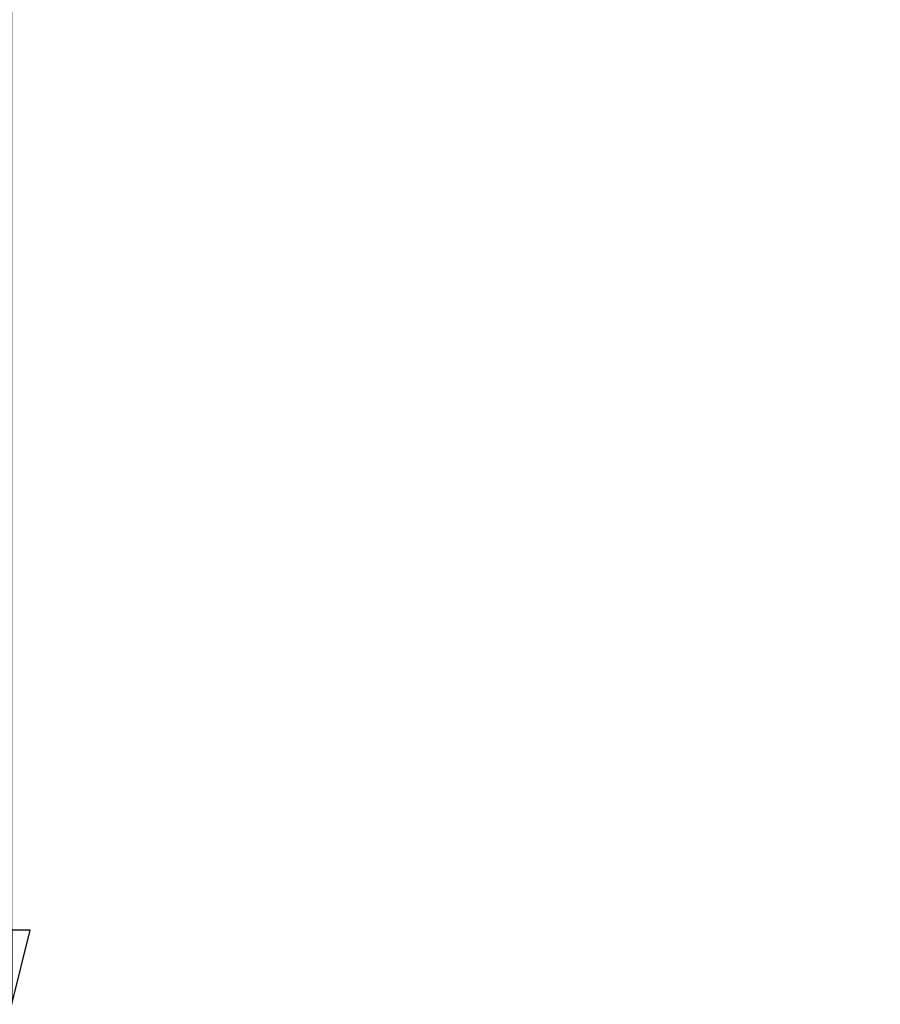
# Model space of a CAD drawing. Header units: millimetres. Extents: x 313 to 4591, y 679 to 5480.
# Tile 18 of 19: x 4070 to 4591, y 3496 to 4093. Entities that reach past the tile are written whole.
import ezdxf

# ---------------------------------------------------------------- set-up
doc = ezdxf.new("R2010")
doc.units = ezdxf.units.MM
doc.header["$LTSCALE"] = 15
doc.layers.add('Wymiar (ISO)', color=7, linetype='Continuous', lineweight=25)
doc.styles.add('Tekst notatki (ISO)', font='tahoma.ttf')
doc.dimstyles.new('Domyślne (ISO)', dxfattribs={"dimscale": 15, "dimtxt": 3, "dimasz": 3, "dimexe": 3.175, "dimexo": 0, "dimgap": 0.762, "dimtad": 1, "dimdec": 1, "dimlfac": 0.03937, "dimrnd": 1e-08, "dimzin": 0, "dimdsep": 46, "dimtxsty": 'Tekst notatki (ISO)', "dimblk": 'Filled-1', "dimcen": 0.09, "dimdle": 10, "dimclrd": 256, "dimclre": 256, "dimclrt": 256, "dimazin": 2, "dimtfac": 1, "dimtmove": 0, "dimatfit": 3, "dimfxl": 1, "dimtolj": 1, "dimlwd": 15, "dimlwe": 15, "dimarcsym": 0})

# ---------------------------------------------------------------- blocks, each defined once
blk = doc.blocks.new('Filled-1')
at = {"color": 0}
for p, q in [((0, 0), (-1, 0.25)), ((-1, 0.25), (-1, -0.25)), ((-1, 0), (0, 0)), ((-1, -0.25), (0, 0))]:
    blk.add_line(p, q, dxfattribs=at)
at = {"color": 0, "flags": 128}
blk.add_lwpolyline([(-1, -0.25), (0, 0), (-1, 0.25), (-1, -0.25)], dxfattribs=at)
at = {"color": 0}
blk.add_solid([(-1, -0.25), (0, 0), (-1, 0.25), (-1, -0.25)], dxfattribs=at)
blk = doc.blocks.new('*D10')
at = {"layer": 'Defpoints', "color": 0, "transparency": 16777216}
for p in [(3759.32, 5209.48), (4065.45, 5209.48), (3699.32, 3496.28)]:
    blk.add_point(p, dxfattribs=at)
at = {"layer": 'Wymiar (ISO)', "lineweight": 15, "transparency": 16777216}
blk.add_line((4065.45, 3541.28), (4065.45, 5164.48), dxfattribs=at)
at = {"layer": 'Wymiar (ISO)', "lineweight": 15, "transparency": 16777216, "xscale": 45, "yscale": 45, "zscale": 45}
for p, rotation in [((4065.45, 5209.48), 90), ((4065.45, 3496.28), 270)]:
    blk.add_blockref('Filled-1', p, dxfattribs=dict(at, rotation=rotation))
at = {"layer": 'Wymiar (ISO)', "lineweight": 18, "transparency": 16777216, "insert": (3931.03, 4408.86), "char_height": 45, "attachment_point": 1, "rotation": 90, "style": 'Tekst notatki (ISO)'}
blk.add_mtext("\\A1; ''\\fTahoma|b0|i0;{\\H45.0000;20.5'' - 520 mm\\P}\\fTahoma|b0|i0;{\\H45.0000;138.6'' - 3520 mm\\P}", dxfattribs=at)

msp = doc.modelspace()

# ---------------------------------------------------------------- dimensions: what is measured, and where the dimension line sits
at = {"layer": 'Wymiar (ISO)', "lineweight": 18}
dim = msp.add_linear_dim(base=(4065.45, 5209.48), p1=(3699.32, 3496.28), p2=(3759.32, 5209.48), angle=270, text=" ''\\fTahoma|b0|i0;{\\H45.0000;20.5'' - 520 mm\\P}\\fTahoma|b0|i0;{\\H45.0000;138.6'' - 3520 mm\\P}", dimstyle='Domyślne (ISO)', override={"dimgap": 0.762, "dimdec": 1, "dimlfac": 0.080891, "dimpost": '\\X', "dimse1": 1, "dimse2": 1, "dimtol": 0, "dimlim": 0, "dimtp": 0, "dimtm": 0, "dimtdec": 2, "dimtofl": 0, "dimatfit": 1, "dimtvp": -0.333333}, dxfattribs=at)
dim.commit()
dim.dimension.update_dxf_attribs({"geometry": '*D10', "text_midpoint": (4065.45, 4653.32), "dimtype": 160})

doc.saveas('drawing.dxf')
